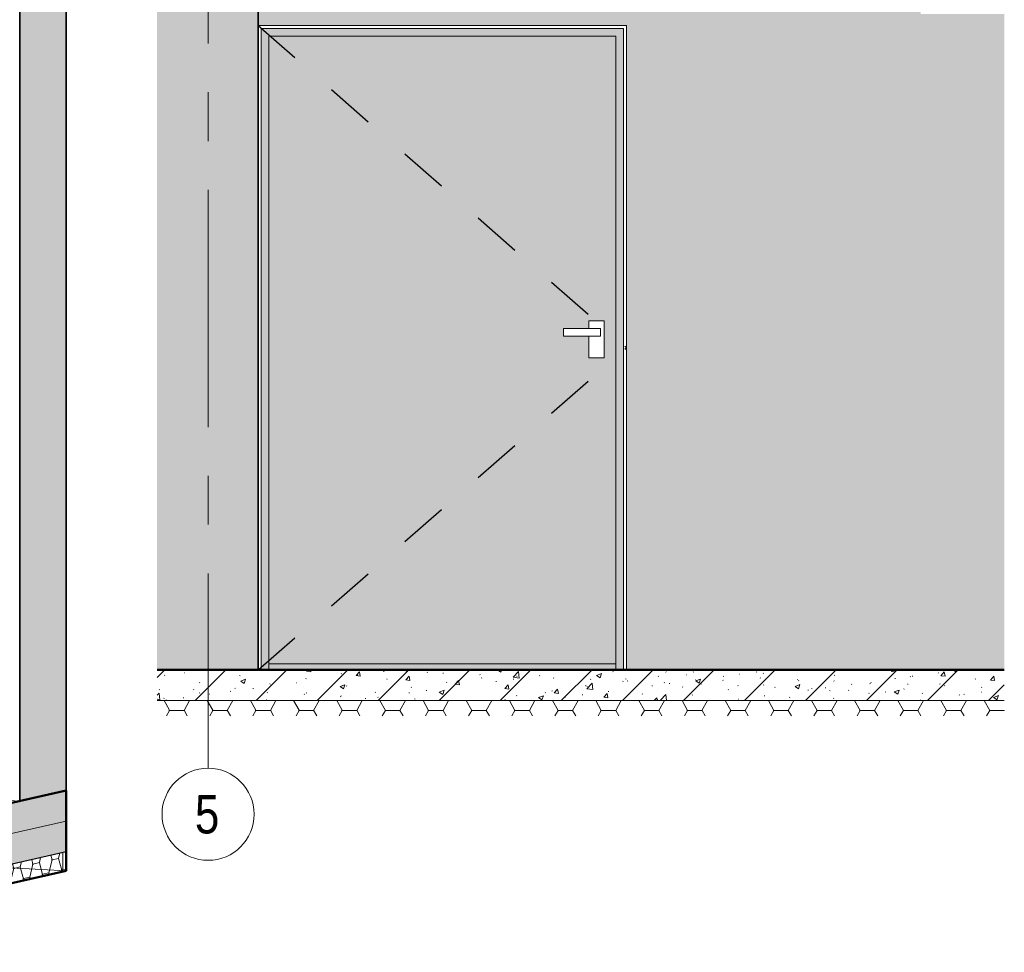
# Model space of a CAD drawing. Header units: millimetres. Extents: x -35550 to -1797, y -2320 to 9844.
# Tile 82 of 96: x -5005 to -1797, y -2320 to 719. Entities that reach past the tile are written whole.
import ezdxf

# ---------------------------------------------------------------- set-up
doc = ezdxf.new("R2010")
doc.units = ezdxf.units.MM
doc.linetypes.add('Dash', pattern=[317.5, 158.75, -158.75])
doc.linetypes.add('Grid Line 1_2_', pattern=[1111.25, 635, -158.75, 158.75, -158.75])
for name, color, linetype, lineweight in [('Common Edges', 7, 'Continuous', 18), ('Cut Pattern-2', 7, 'Continuous', 18), ('Doors', 7, 'Continuous', 18), ('Floors-2', 7, 'Continuous', 50), ('Grids', 7, 'Continuous', 9), ('Grids-1', 7, 'Grid Line 1_2_', 9), ('Hidden Lines', 7, 'Dash', 25), ('Pads', 7, 'Continuous', 18), ('Pads-1', 7, 'Continuous', 25), ('Section Boxes', 7, 'Continuous', 9), ('Topography', 7, 'Continuous', 18), ('Walls', 7, 'Continuous', 18), ('Walls-1', 7, 'Continuous', 35)]:
    doc.layers.add(name, color=color, linetype=linetype, lineweight=lineweight)
for name, color, linetype, lineweight, true_color in [('Cut Pattern-1', 7, 'Continuous', 18, 0x787878), ('Cut Pattern-4', 7, 'Continuous', 35, 0x787878), ('Doors-5', 7, 'Continuous', 18, 0x646464), ('Surface Pattern-1', 7, 'Continuous', 18, 0xc0c0c0)]:
    doc.layers.add(name, color=color, linetype=linetype, lineweight=lineweight, true_color=true_color)
doc.styles.add('Swis721 Cn BT_2', font='swissc.ttf', dxfattribs={"height": 125})

# ---------------------------------------------------------------- blocks, each defined once
blk = doc.blocks.new('SMA_D01_ 1-poolne - SU-P-01 - 1200x2100 EI-1929730-Koridori viidad')
at = {"layer": 'Doors-5'}
for points in [[(25328.1, -1400), (25353.1, -1400), (25353.1, 690), (24173.1, 690), (24173.1, -1400), (24198.1, -1400), (24198.1, 665), (25328.1, 665), (25328.1, -156.6)], [(25328.1, -1400), (25328.1, -1380), (24198.1, -1380), (24198.1, -1400)]]:
    blk.add_hatch(color=256, dxfattribs=at).paths.add_polyline_path(points, flags=0)
h = blk.add_hatch(color=256, dxfattribs=at)
h.paths.add_polyline_path([(25240.6, -1380), (25328.1, -1380), (25328.1, 665), (24198.1, 665), (24198.1, -1380), (25158.1, -1380)], flags=0)
h.paths.add_polyline_path([(25290.6, -382.5), (25240.6, -382.5), (25240.6, -312.5), (25158.1, -312.5), (25158.1, -287.5), (25240.6, -287.5), (25240.6, -262.5), (25290.6, -262.5)], flags=0)
at = {"layer": 'Doors'}
for p, q in [((24173.1, 690), (24173.1, -1400)), ((25353.1, 690), (24173.1, 690)), ((25353.1, -1400), (25353.1, 690)), ((24198.1, 665), (24198.1, -1400)), ((24198.1, 665), (25328.1, 665)), ((25328.1, 665), (24198.1, 665)), ((24198.1, 665), (24198.1, -1380)), ((25328.1, 665), (25328.1, -1400)), ((25328.1, -1380), (25328.1, 665)), ((25158.1, -287.5), (25278.1, -287.5)), ((25158.1, -287.5), (25158.1, -312.5)), ((25240.6, -262.5), (25290.6, -262.5)), ((25240.6, -287.5), (25240.6, -262.5)), ((25278.1, -287.5), (25278.1, -312.5)), ((25290.6, -262.5), (25290.6, -382.5)), ((25278.1, -312.5), (25158.1, -312.5)), ((25240.6, -382.5), (25240.6, -312.5)), ((25290.6, -382.5), (25240.6, -382.5)), ((24198.1, -1400), (24198.1, -1380)), ((24198.1, -1380), (25328.1, -1380)), ((24198.1, -1380), (25328.1, -1380)), ((25328.1, -1380), (25328.1, -1400))]:
    blk.add_line(p, q, dxfattribs=at)
at = {"layer": 'Hidden Lines'}
for p in [(24163.1, 700), (24163.1, -1400)]:
    blk.add_line(p, (25363.1, -350), dxfattribs=at)
blk = doc.blocks.new('Grid - M_Grid Head - Circle väike-415116-Koridori viidad')
at = {"layer": 'Grids'}
blk.add_circle((24000, -1870.3), 150, dxfattribs=at)

msp = doc.modelspace()

# ---------------------------------------------------------------- hatches: boundary and pattern name
at = {"layer": 'Cut Pattern-1'}
msp.add_hatch(color=256, dxfattribs=at).paths.add_polyline_path([(-4227.8, -1400), (-4227.8, 1103.3), (-4547.8, 1103.3), (-4547.8, 1100), (-4557.3, 1100), (-4557.3, -1400)], flags=0)
at = {"layer": 'Cut Pattern-2'}
h = msp.add_hatch(dxfattribs=at)
h.set_pattern_fill('FP_26', color=256, style=0, pattern_type=2)
h.set_pattern_definition([(50, (-6484.93, 4801.15), (161.3836, -14.1198), [16.875, -185.625]), (355, (-6484.93, 4801.15), (-31.2193, 169.243), [13.5, -148.5]), (100.451, (-6471.48, 4799.97), (130.166, 155.1228), [14.342, -157.757]), (46.184, (-6484.93, 4846.15), (240.129, -37.2427), [25.312, -278.437]), (96.636, (-6464.92, 4843.05), (210.2975, 219.178), [21.512, -236.635]), (351.184, (-6484.93, 4846.15), (210.3, 219.1755), [20.25, -222.75]), (21, (-6462.43, 4834.9), (134.3039, -90.5897), [16.875, -185.625]), (326, (-6462.43, 4834.9), (54.7456, 163.1586), [13.5, -148.5]), (71.451, (-6451.24, 4827.35), (189.0508, 72.5678), [14.342, -157.757]), (37.5, (-6484.93, 4801.15), (2.73527, 74.9012), [1.676, -145.024, 1.676, -149.074, -149.062]), (37.5, (-6484.93, 4801.15), (2.73527, 74.9012), [-297.45, 1.676, -147.386]), (7.5, (-6484.93, 4801.15), (59.1912, 88.7422), [1.676, -84.274, 1.676, -141.649, -56.812]), (7.5, (-6484.93, 4801.15), (59.1912, 88.7422), [-229.275, 1.676, -55.136]), (327.5, (-6535.105, 4801.15), (120.10963, -5.0746), [1.676, -54.574, 1.676, -173.824, -232.875]), (327.5, (-6535.105, 4801.15), (120.10963, -5.0746), [-231.75, 1.676, -231.199]), (317.5, (-6557.61, 4801.15), (131.2165, 22.524), [1.676, -71.449, 1.676, -114.874, -165.375]), (317.5, (-6557.61, 4801.15), (131.2165, 22.524), [-189.675, 1.676, -163.699]), (45, (-6484.93, 4801.15), (-99.437, 99.437), [])])
h.paths.add_polyline_path([(-1796.8, -1500), (-1796.8, -1400), (-4557.3, -1400), (-4557.3, -1500)], flags=0)
h = msp.add_hatch(dxfattribs=at)
h.set_pattern_fill('FP_25', color=256, style=0, pattern_type=2)
h.set_pattern_definition([(0, (-6484.93, 4801.15), (70.312, 40.595), [46.875, -93.75]), (120, (-6484.93, 4801.15), (-70.3128, 40.59534), [46.875, -93.75]), (60, (-6484.93, 4801.15), (0.0002, 81.19034), [0, -93.75, 46.875, 0])])
h.paths.add_polyline_path([(-1796.8, -1549.4), (-1796.8, -1500), (-4557.3, -1500), (-4557.3, -1549.4)], flags=0)
h = msp.add_hatch(dxfattribs=at)
h.set_pattern_fill('FP_22', color=256, style=0, pattern_type=2)
h.set_pattern_definition([(12.701, (-11946.067, -15306.032), (31.18113, 47.36969), [21.309, -42.618]), (105.298, (-11946.067, -15306.032), (-31.18155, 33.314525), [39.395, -78.79]), (76.315, (-11946.067, -15306.032), (-0.000571, 80.683656), [0, -87.863, 43.932, 0])])
h.paths.add_polyline_path([(-6029.5, -2320.1), (-4853.7, -2055.1), (-4853.7, -1992), (-6029.5, -2257.2), (-6029.5, -2317.8)], flags=0)
at = {"layer": 'Cut Pattern-4'}
msp.add_hatch(color=256, dxfattribs=at).paths.add_polyline_path([(-5004.8, -1827.3), (-4853.7, -1793.3), (-4853.7, 989.3), (-5004.8, 955.2), (-5004.8, -1784.9)], flags=0)
at = {"layer": 'Pads'}
h = msp.add_hatch(dxfattribs=at)
h.set_pattern_fill('FP_24', color=256, style=0, pattern_type=2)
h.set_pattern_definition([(83.789, (-11929.171, -15276.982), (0.000448, 126.207764), [10.412, -510.169]), (67.929, (-11928.045, -15266.63), (-0.00076, 126.20794), [8.993, -140.892]), (53.386, (-11924.665, -15258.3), (-0.00027, 126.20746), [3.777, -185.085]), (53.386, (-11868.344, -15245.605), (-0.00027, 126.20746), [3.777, -185.085]), (12.701, (-11922.41, -15255.27), (-0.0005, 126.2081), [4.619, -53.115]), (318.169, (-11917.91, -15254.25), (0.0008, 126.20795), [3.023, -148.149]), (318.169, (-11861.59, -15241.56), (0.0008, 126.20795), [3.023, -148.149]), (296.389, (-11915.654, -15256.267), (-0.00083, 126.20785), [7.603, -119.115]), (276.529, (-11912.275, -15263.078), (-0.000561, 126.207463), [9.907, -485.444]), (276.529, (-11929.171, -15276.982), (-0.000561, 126.207463), [9.907, -485.444]), (296.389, (-11928.045, -15286.825), (-0.00083, 126.20785), [7.603, -119.115]), (318.169, (-11924.665, -15293.64), (0.0008, 126.20795), [3.023, -148.149]), (318.169, (-11868.34, -15280.94), (0.0008, 126.20795), [3.023, -148.149]), (12.701, (-11922.41, -15295.65), (-0.0005, 126.2081), [4.619, -53.115]), (53.386, (-11917.91, -15294.64), (-0.00027, 126.20746), [3.777, -185.085]), (53.386, (-11861.586, -15281.944), (-0.00027, 126.20746), [3.777, -185.085]), (67.929, (-11915.654, -15291.605), (-0.00076, 126.20794), [8.993, -140.892]), (83.789, (-11912.275, -15283.271), (0.000448, 126.207764), [10.412, -510.169]), (85, (-11922.412, -15212.355), (-0.0002245, 126.20828), [12.924, -633.268]), (78.006, (-11921.286, -15199.48), (0.00023, 126.208156), [5.421, -265.605]), (67.929, (-11920.16, -15194.18), (-0.00076, 126.20794), [14.989, -134.897]), (44.196, (-11914.53, -15180.29), (0.00106, 126.20764), [4.713, -230.953]), (44.196, (-11858.21, -15167.595), (0.00106, 126.20764), [4.713, -230.953]), (44.196, (-11801.89, -15154.9), (0.00106, 126.20764), [4.713, -230.953]), (12.701, (-11911.15, -15177), (-0.0005, 126.2081), [6.928, -50.805]), (332.454, (-11904.39, -15175.48), (0.0002, 126.2079), [3.811, -186.753]), (332.454, (-11848.07, -15162.79), (0.0002, 126.2079), [3.811, -186.753]), (332.454, (-11791.75, -15150.09), (0.0002, 126.2079), [3.811, -186.753]), (296.389, (-11901.01, -15177.24), (-0.00083, 126.20785), [12.672, -114.047]), (283.221, (-11895.378, -15188.593), (0.0012, 126.20841), [4.925, -241.325]), (275.204, (-11894.252, -15193.388), (0.000646, 126.20828), [12.418, -608.488]), (275.204, (-11922.412, -15212.355), (0.000646, 126.20828), [12.418, -608.488]), (283.221, (-11921.286, -15224.722), (0.0012, 126.20841), [4.925, -241.325]), (296.389, (-11920.16, -15229.517), (-0.00083, 126.20785), [12.672, -114.047]), (332.454, (-11914.53, -15240.87), (0.0002, 126.2079), [3.811, -186.753]), (332.454, (-11858.21, -15228.17), (0.0002, 126.2079), [3.811, -186.753]), (332.454, (-11801.89, -15215.48), (0.0002, 126.2079), [3.811, -186.753]), (12.701, (-11911.15, -15242.63), (-0.0005, 126.2081), [6.928, -50.805]), (44.196, (-11904.39, -15241.11), (0.00106, 126.20764), [4.713, -230.953]), (44.196, (-11848.07, -15228.41), (0.00106, 126.20764), [4.713, -230.953]), (44.196, (-11791.75, -15215.72), (0.00106, 126.20764), [4.713, -230.953]), (67.929, (-11901.01, -15237.82), (-0.00076, 126.20794), [14.989, -134.897]), (78.006, (-11895.378, -15223.932), (0.00023, 126.208156), [5.421, -265.605]), (85, (-11894.252, -15218.629), (-0.0002245, 126.20828), [12.924, -633.268]), (81.81, (-11941.562, -15196.478), (0.000135, 126.208164), [7.907, -387.442]), (67.929, (-11940.435, -15188.65), (-0.00076, 126.20794), [8.993, -140.892]), (12.701, (-11937.06, -15180.32), (-0.0005, 126.2081), [4.619, -53.115]), (296.389, (-11932.55, -15179.3), (-0.00083, 126.20785), [7.603, -119.115]), (278.75, (-11929.17, -15186.113), (-0.000166, 126.207843), [7.405, -362.834]), (278.75, (-11941.562, -15196.478), (-0.000166, 126.207843), [7.405, -362.834]), (296.389, (-11940.435, -15203.796), (-0.00083, 126.20785), [7.603, -119.115]), (12.701, (-11937.06, -15210.61), (-0.0005, 126.2081), [4.619, -53.115]), (67.929, (-11932.55, -15209.59), (-0.00076, 126.20794), [8.993, -140.892]), (81.81, (-11929.17, -15201.258), (0.000135, 126.208164), [7.907, -387.442]), (83.789, (-11895.378, -15244.125), (0.000448, 126.207764), [10.412, -510.169]), (67.929, (-11894.25, -15233.774), (-0.00076, 126.20794), [5.995, -143.89]), (53.386, (-11892, -15228.22), (-0.00027, 126.20746), [3.777, -185.085]), (53.386, (-11835.68, -15215.525), (-0.00027, 126.20746), [3.777, -185.085]), (12.701, (-11946.07, -15237.88), (-0.0005, 126.2081), [4.619, -53.115]), (318.169, (-11941.56, -15236.86), (0.0008, 126.20795), [3.023, -148.149]), (318.169, (-11885.24, -15224.17), (0.0008, 126.20795), [3.023, -148.149]), (296.389, (-11939.31, -15238.88), (-0.00083, 126.20785), [5.069, -121.65]), (276.529, (-11937.056, -15243.421), (-0.000561, 126.207463), [9.907, -485.444]), (276.529, (-11895.378, -15244.125), (-0.000561, 126.207463), [9.907, -485.444]), (296.389, (-11894.25, -15253.97), (-0.00083, 126.20785), [5.069, -121.65]), (318.169, (-11892, -15258.51), (0.0008, 126.20795), [3.023, -148.149]), (318.169, (-11835.68, -15245.815), (0.0008, 126.20795), [3.023, -148.149]), (12.701, (-11946.07, -15273.22), (-0.0005, 126.2081), [4.619, -53.115]), (53.386, (-11941.56, -15272.2), (-0.00027, 126.20746), [3.777, -185.085]), (53.386, (-11885.24, -15259.51), (-0.00027, 126.20746), [3.777, -185.085]), (67.929, (-11939.31, -15269.17), (-0.00076, 126.20794), [5.995, -143.89]), (83.789, (-11937.056, -15263.615), (0.000448, 126.207764), [10.412, -510.169])])
h.paths.add_polyline_path([(-6029.5, -2257), (-4853.7, -1992), (-4853.7, -1793.3), (-6029.5, -2058.3), (-6029.5, -2254.4)], flags=0)
at = {"layer": 'Surface Pattern-1'}
h = msp.add_hatch(color=256, dxfattribs=at)
h.paths.add_polyline_path([(-3027.8, -1400), (-1796.8, -1400), (-1796.8, 737.8), (-2069.4, 737.8), (-2054.4, 893.3), (-2349.4, 893.3), (-2334.4, 1048.9), (-2639.4, 1048.9), (-2624.4, 1204.4), (-2919.4, 1204.4), (-2905, 1353.9), (-3056, 1353.9), (-3056, 1146.2), (-3060.6, 1128.7), (-3073.5, 1115.9), (-3091, 1111.2), (-3236.7, 1111.2), (-3257.3, 1116.2), (-3273.4, 1130.2), (-3281.2, 1150), (-3293.9, 1239.8), (-3300.8, 1257.4), (-3315.1, 1269.8), (-3333.5, 1274.2), (-4056.1, 1274.2), (-4076.1, 1268.9), (-4090.7, 1254.2), (-4096.1, 1234.2), (-4096.1, 1224.2), (-4100.1, 1209.2), (-4111.1, 1198.2), (-4126.1, 1194.2), (-4149.5, 1194.2), (-4157.9, 1190.7), (-4161.4, 1182.3), (-4161.4, 1114.2), (-4227.8, 1114.2), (-4227.8, 700), (-3027.8, 700), (-3027.8, -156.6)], flags=0)
h.paths.add_polyline_path([(-2052.8, 777.8), (-1796.8, 777.8), (-1796.8, 1400), (-2887.8, 1400), (-2887.8, 1353.9), (-2892.2, 1353.9), (-2902.8, 1244.4), (-2607.8, 1244.4), (-2622.8, 1088.9), (-2317.8, 1088.9), (-2332.8, 933.3), (-2037.8, 933.3), (-2041.6, 893.3)], flags=0)

# ---------------------------------------------------------------- linework, layer by layer
at = {"layer": 'Common Edges'}
for p, q in [((-1796.8, -1500), (-4557.3, -1500)), ((-4853.7, -1892.6), (-6029.5, -2157.6))]:
    msp.add_line(p, q, dxfattribs=at)
at = {"layer": 'Floors-2'}
for p, q in [((-1796.8, -1400), (-4557.3, -1400)), ((-4853.7, -1793.3), (-6029.5, -2058.3)), ((-4853.7, -1793.3), (-4853.7, -2055.1)), ((-4853.7, -2055.1), (-6029.5, -2320.1))]:
    msp.add_line(p, q, dxfattribs=at)
at = {"layer": 'Grids-1'}
for p, q in [((-4390.9, -470.3), (-4390.9, 8534.2)), ((-4390.9, -1720.3), (-4390.9, -470.3))]:
    msp.add_line(p, q, dxfattribs=at)
at = {"layer": 'Pads-1'}
msp.add_line((-6029.5, -2257), (-4853.7, -1992), dxfattribs=at)
at = {"layer": 'Section Boxes'}
for p, q in [((-4853.7, 9564.8), (-4853.7, -2055.1)), ((-4853.7, -2055.1), (-9906.9, -1776.3)), ((-4853.7, -2055.1), (-6029.5, -2320.1))]:
    msp.add_line(p, q, dxfattribs=at)
at = {"layer": 'Topography'}
for p, q in [((-5207.9, -2072), (-4853.7, -1992.2)), ((-4863.7, -2057.4), (-4863.7, -1994.4))]:
    msp.add_line(p, q, dxfattribs=at)
at = {"layer": 'Walls'}
for p, q in [((-4227.8, 700), (-3027.8, 700)), ((-3027.8, 700), (-3027.8, -1400)), ((-8700.9, -1623.4), (-5004.8, -1827.3))]:
    msp.add_line(p, q, dxfattribs=at)
at = {"layer": 'Walls-1'}
for p, q in [((-4853.7, 3771.8), (-4853.7, -1793.3)), ((-5004.8, 3737.8), (-5004.8, -1827.3)), ((-4227.8, -1400), (-4227.8, 1114.2))]:
    msp.add_line(p, q, dxfattribs=at)

# ---------------------------------------------------------------- block references
at = {"layer": 'Doors'}
msp.add_blockref('SMA_D01_ 1-poolne - SU-P-01 - 1200x2100 EI-1929730-Koridori viidad', (-28390.9, 0), dxfattribs=at)
at = {"layer": 'Grids'}
msp.add_blockref('Grid - M_Grid Head - Circle väike-415116-Koridori viidad', (-28390.9, 0), dxfattribs=at)

# ---------------------------------------------------------------- texts
at = {"layer": 'Grids', "insert": (-4433.9, -1807.7), "char_height": 125, "width": 100.211, "attachment_point": 1, "style": 'Swis721 Cn BT_2'}
msp.add_mtext('\\fSwis721 Cn BT|b0|i0|c186|p34|;5', dxfattribs=at)

doc.saveas('drawing.dxf')
